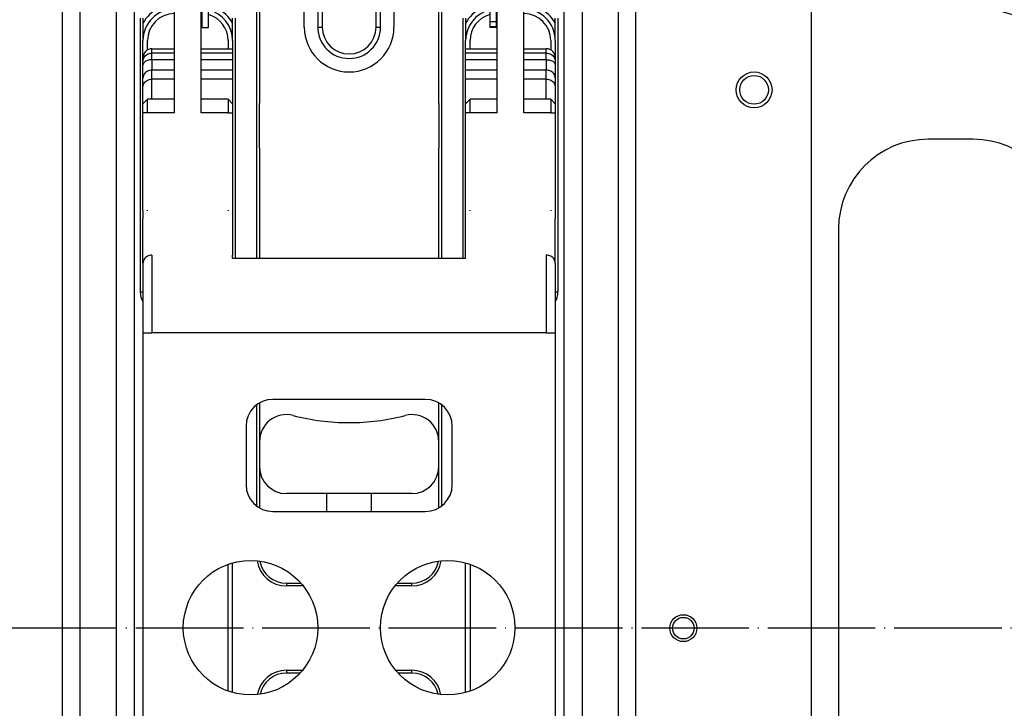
# Model space of a CAD drawing. Extents: x -1763 to 4575, y -3429 to 1051.
# Tile 80 of 193: x 1366 to 1476, y -1731 to -1654. Entities that reach past the tile are written whole.
import ezdxf

# ---------------------------------------------------------------- set-up
doc = ezdxf.new("R2010")
doc.units = 0
doc.linetypes.add('DOT_CENTER', pattern=[14, 12, -1, 0, -1])
doc.layers.get('0').update_dxf_attribs({"linetype": 'CONTINUOUS'})
for name, color, linetype in [('1', 7, 'CONTINUOUS'), ('16', 7, 'CONTINUOUS'), ('DIMPROHIDE', 7, 'CONTINUOUS')]:
    doc.layers.add(name, color=color, linetype=linetype)

# ---------------------------------------------------------------- blocks, each defined once
blk = doc.blocks.new('Z_STAGE_PLATE__327', base_point=(1373, -1800.88))
at = {"color": 1, "linetype": 'CONTINUOUS'}
for p, q in [((1373, -1663.38), (1373, -1652.88)), ((1377, -1652.88), (1377, -1663.38)), ((1379, -1652.88), (1379, -1790.88)), ((1392.7, -1680.62), (1392.7, -1652.79)), ((1393, -1652.79), (1393, -1655.97)), ((1413, -1655.87), (1413, -1652.79)), ((1413.3, -1652.79), (1413.3, -1680.62)), ((1427, -1790.88), (1427, -1652.88)), ((1429, -1652.88), (1429, -1663.38)), ((1433, -1652.88), (1433, -1663.38)), ((1379.7, -1653.88), (1379.7, -1684.38)), ((1380, -1653.88), (1380, -1656.38)), ((1390, -1656.38), (1390, -1653.88)), ((1390.3, -1653.88), (1390.3, -1680.62)), ((1415.7, -1653.88), (1415.7, -1680.62)), ((1416, -1653.88), (1416, -1656.38)), ((1426, -1656.38), (1426, -1653.88)), ((1426.3, -1653.88), (1426.3, -1684.38)), ((1380, -1658.3), (1380, -1656.38)), ((1390, -1656.38), (1390, -1657.3)), ((1393, -1655.97), (1393, -1663.38)), ((1413, -1663.38), (1413, -1655.87)), ((1416, -1657.3), (1416, -1656.38)), ((1426, -1656.38), (1426, -1658.3)), ((1390, -1657.3), (1390, -1657.79)), ((1416, -1657.79), (1416, -1657.3)), ((1380, -1658.71), (1380, -1658.3)), ((1380, -1659.12), (1380, -1658.71)), ((1390, -1657.79), (1390, -1658.52)), ((1390, -1658.52), (1390, -1659.69)), ((1416, -1658.52), (1416, -1657.79)), ((1416, -1659.69), (1416, -1658.52)), ((1426, -1658.3), (1426, -1658.71)), ((1426, -1658.71), (1426, -1659.12)), ((1380, -1660.55), (1380, -1659.12)), ((1390, -1659.69), (1390, -1660.69)), ((1416, -1660.69), (1416, -1659.69)), ((1426, -1659.12), (1426, -1660.55)), ((1380, -1661.55), (1380, -1660.55)), ((1390, -1660.69), (1390, -1663.42)), ((1416, -1663.42), (1416, -1660.69)), ((1426, -1660.55), (1426, -1661.55)), ((1380, -1663.42), (1380, -1661.55)), ((1426, -1661.55), (1426, -1663.42)), ((1373, -1665.38), (1373, -1663.38)), ((1377, -1663.38), (1377, -1663.88)), ((1377, -1663.88), (1377, -1667.88)), ((1380, -1664.42), (1380, -1663.42)), ((1390, -1663.42), (1390, -1664.42)), ((1393, -1668.38), (1393, -1663.38)), ((1413, -1663.38), (1413, -1668.38)), ((1416, -1664.42), (1416, -1663.42)), ((1426, -1663.42), (1426, -1664.42)), ((1429, -1663.38), (1429, -1663.88)), ((1429, -1663.88), (1429, -1667.88)), ((1433, -1663.38), (1433, -1665.38)), ((1380, -1668.38), (1380, -1664.42)), ((1390, -1664.42), (1390, -1668.88)), ((1416, -1668.88), (1416, -1664.42)), ((1426, -1664.42), (1426, -1668.38)), ((1373, -1665.88), (1373, -1665.38)), ((1373, -1666.38), (1373, -1665.88)), ((1373, -1668.38), (1373, -1666.38)), ((1433, -1665.38), (1433, -1665.88)), ((1433, -1665.88), (1433, -1666.38)), ((1433, -1666.38), (1433, -1668.38)), ((1373, -1694.88), (1373, -1668.38)), ((1377, -1667.88), (1377, -1668.38)), ((1377, -1668.38), (1377, -1694.88)), ((1380, -1669.38), (1380, -1668.38)), ((1393, -1668.38), (1393, -1680.62)), ((1413, -1680.62), (1413, -1668.38)), ((1426, -1668.38), (1426, -1669.38)), ((1429, -1667.88), (1429, -1668.32)), ((1429, -1668.32), (1429, -1668.38)), ((1429, -1668.38), (1429, -1694.88)), ((1433, -1668.38), (1433, -1694.88)), ((1380, -1675.29), (1380, -1669.38)), ((1390, -1668.88), (1390, -1669.88)), ((1416, -1669.88), (1416, -1668.88)), ((1426, -1669.38), (1426, -1675.29)), ((1390, -1669.88), (1390, -1675.29)), ((1416, -1675.29), (1416, -1669.88)), ((1380, -1675.38), (1380, -1675.29)), ((1380, -1675.38), (1380, -1676.21)), ((1380, -1681.18), (1380, -1676.21)), ((1390, -1675.29), (1390, -1675.34)), ((1390, -1675.34), (1390, -1675.38)), ((1390, -1675.38), (1390, -1680.31)), ((1416, -1675.34), (1416, -1675.29)), ((1416, -1675.38), (1416, -1675.34)), ((1416, -1680.31), (1416, -1675.38)), ((1426, -1675.29), (1426, -1675.38)), ((1426, -1675.38), (1426, -1676.21)), ((1426, -1681.18), (1426, -1676.21)), ((1390, -1680.62), (1390, -1680.31)), ((1416, -1680.62), (1416, -1680.31)), ((1380, -1681.18), (1380, -1684.38)), ((1426, -1681.18), (1426, -1684.38)), ((1379.7, -1684.38), (1380, -1684.38)), ((1426, -1684.38), (1426.3, -1684.38)), ((1373, -1696.88), (1373, -1694.88)), ((1377, -1694.88), (1377, -1695.38)), ((1429, -1694.88), (1429, -1695.38)), ((1433, -1694.88), (1433, -1696.88)), ((1377, -1695.38), (1377, -1699.38)), ((1429, -1695.38), (1429, -1699.38)), ((1373, -1697.88), (1373, -1696.88)), ((1392.7, -1708.28), (1392.7, -1696.98)), ((1393, -1696.78), (1393, -1697.88)), ((1413, -1697.38), (1413, -1696.78)), ((1413.3, -1696.98), (1413.3, -1708.28)), ((1433, -1696.88), (1433, -1697.88)), ((1373, -1699.88), (1373, -1697.88)), ((1393, -1697.88), (1393, -1701.08)), ((1413, -1701.08), (1413, -1697.38)), ((1433, -1697.88), (1433, -1699.88)), ((1373, -1743.88), (1373, -1699.88)), ((1377, -1699.38), (1377, -1699.88)), ((1377, -1699.88), (1377, -1743.88)), ((1429, -1699.38), (1429, -1699.82)), ((1429, -1699.82), (1429, -1699.88)), ((1429, -1699.88), (1429, -1743.88)), ((1433, -1699.88), (1433, -1743.88)), ((1393, -1701.08), (1393, -1703.88)), ((1413, -1703.88), (1413, -1701.08)), ((1393, -1703.88), (1393, -1708.48)), ((1413, -1708.48), (1413, -1703.88)), ((1396, -1716.88), (1396, -1717.18)), ((1396, -1716.88), (1397.63, -1716.88)), ((1408.37, -1716.88), (1410, -1716.88)), ((1410, -1717.18), (1410, -1716.88)), ((1397.88, -1717.18), (1396, -1717.18)), ((1410, -1717.18), (1408.12, -1717.18)), ((1396, -1726.58), (1397.81, -1726.58)), ((1396, -1726.58), (1396, -1726.88)), ((1408.19, -1726.58), (1410, -1726.58)), ((1410, -1726.88), (1410, -1726.58)), ((1397.55, -1726.88), (1396, -1726.88)), ((1410, -1726.88), (1408.45, -1726.88))]:
    blk.add_line(p, q, dxfattribs=at)
for centre, radius, start, end in [((1382, -1684.38), 2.3, 180, -150.4082), ((1424, -1684.38), 2.3, -29.5918, 0), ((1396, -1713.88), 3.3, -171.4434, -90), ((1396, -1713.88), 3, -169.8604, -90), ((1410, -1713.88), 3.3, -90, -8.5566), ((1410, -1713.88), 3, -90, -10.1396), ((1396, -1729.88), 3.3, 90, 169.8232), ((1410, -1729.88), 3.3, 10.1768, 90), ((1396, -1729.88), 3, 90, 168.0479), ((1410, -1729.88), 3, 11.9521, 90)]:
    blk.add_arc(centre, radius, start, end, dxfattribs=at)
blk = doc.blocks.new('PIN_E7018-23703_3__330', base_point=(1373, -1699.88))
at = {"color": 1, "linetype": 'CONTINUOUS'}
for p, q in [((1373, -1696.88), (1373, -1694.88)), ((1377, -1694.88), (1377, -1695.38)), ((1377, -1695.38), (1377, -1699.38)), ((1373, -1699.88), (1373, -1697.88)), ((1377, -1699.38), (1377, -1699.88))]:
    blk.add_line(p, q, dxfattribs=at)
blk = doc.blocks.new('PIN_E7018-23703_4__331', base_point=(1373, -1668.38))
at = {"color": 1, "linetype": 'CONTINUOUS'}
for p, q in [((1373, -1665.38), (1373, -1663.38)), ((1377, -1663.38), (1377, -1663.88)), ((1377, -1663.88), (1377, -1667.88)), ((1373, -1668.38), (1373, -1666.38)), ((1377, -1667.88), (1377, -1668.38))]:
    blk.add_line(p, q, dxfattribs=at)
blk = doc.blocks.new('PIN_E7018-23703_6__332', base_point=(1409.5, -1699.88))
at = {"color": 1, "linetype": 'CONTINUOUS'}
for p, q in [((1429, -1694.88), (1429, -1695.38)), ((1433, -1694.88), (1433, -1696.88)), ((1429, -1695.38), (1429, -1699.38)), ((1433, -1697.88), (1433, -1699.88)), ((1429, -1699.38), (1429, -1699.82)), ((1429, -1699.82), (1429, -1699.88))]:
    blk.add_line(p, q, dxfattribs=at)
blk = doc.blocks.new('PIN_E7018-23703_5__335', base_point=(1429, -1668.38))
at = {"color": 1, "linetype": 'CONTINUOUS'}
for p, q in [((1429, -1663.38), (1429, -1663.88)), ((1429, -1663.88), (1429, -1667.88)), ((1433, -1663.38), (1433, -1665.38)), ((1433, -1666.38), (1433, -1668.38)), ((1429, -1667.88), (1429, -1668.32)), ((1429, -1668.32), (1429, -1668.38))]:
    blk.add_line(p, q, dxfattribs=at)
blk = doc.blocks.new('LATCHPINS__336', base_point=(1373, -1780.38))
for name, p in [('PIN_E7018-23703_4__331', (1373, -1668.38)), ('PIN_E7018-23703_5__335', (1429, -1668.38)), ('PIN_E7018-23703_3__330', (1373, -1699.88)), ('PIN_E7018-23703_6__332', (1409.5, -1699.88))]:
    blk.add_blockref(name, p)
blk = doc.blocks.new('RETAIN_RING_DIN6799-4__337', base_point=(1386.6, -1654.94))
at = {"color": 1, "linetype": 'CONTINUOUS'}
for p, q in [((1386.6, -1645.64), (1387.3, -1645.64)), ((1386.6, -1647.79), (1386.6, -1645.64)), ((1387.3, -1648.29), (1387.3, -1645.64)), ((1386.6, -1647.79), (1386.6, -1647.85)), ((1386.6, -1647.85), (1386.6, -1648.03)), ((1386.6, -1648.03), (1386.6, -1648.13)), ((1386.6, -1648.13), (1386.6, -1648.29)), ((1386.6, -1648.29), (1386.6, -1648.32)), ((1386.6, -1648.32), (1386.6, -1648.6)), ((1386.6, -1648.6), (1386.6, -1648.64)), ((1386.6, -1648.64), (1386.6, -1651.94)), ((1387.3, -1648.29), (1387.3, -1652.29)), ((1386.6, -1651.94), (1386.6, -1651.98)), ((1386.6, -1651.98), (1386.6, -1652.27)), ((1386.6, -1652.27), (1386.6, -1652.29)), ((1386.6, -1652.29), (1386.6, -1652.45)), ((1386.6, -1652.45), (1386.6, -1652.55)), ((1386.6, -1652.55), (1386.6, -1652.73)), ((1386.6, -1652.73), (1386.6, -1652.79)), ((1386.6, -1654.94), (1386.6, -1652.79)), ((1387.3, -1654.94), (1387.3, -1652.29)), ((1386.6, -1654.94), (1387.3, -1654.94))]:
    blk.add_line(p, q, dxfattribs=at)
blk = doc.blocks.new('RAIL_E7018-23701_2__338', base_point=(1416, -1766.79))
at = {"color": 1, "linetype": 'CONTINUOUS'}
for p, q in [((1419.5, -1649.79), (1419.5, -1645.79)), ((1419.5, -1645.79), (1422.5, -1645.79)), ((1422.5, -1649.79), (1422.5, -1645.79)), ((1419.5, -1652.38), (1419.5, -1649.79)), ((1419.5, -1649.79), (1422.5, -1649.79)), ((1422.5, -1652.38), (1422.5, -1649.79)), ((1419.5, -1652.38), (1419.5, -1652.88)), ((1419.5, -1653.38), (1419.5, -1652.88)), ((1422.5, -1652.88), (1422.5, -1652.38)), ((1422.5, -1653.38), (1422.5, -1652.88)), ((1419.5, -1662.92), (1419.5, -1653.38)), ((1422.5, -1662.92), (1422.5, -1653.38)), ((1416.5, -1662.92), (1416, -1663.42)), ((1416.5, -1664.42), (1416.5, -1662.92)), ((1419.5, -1662.92), (1416.5, -1662.92)), ((1419.5, -1664.42), (1419.5, -1662.92)), ((1425.5, -1662.92), (1422.5, -1662.92)), ((1422.5, -1664.42), (1422.5, -1662.92)), ((1425.5, -1662.92), (1426, -1663.42)), ((1425.5, -1662.92), (1425.5, -1664.42)), ((1416, -1664.42), (1416, -1663.42)), ((1426, -1663.42), (1426, -1664.42)), ((1416.5, -1664.42), (1416, -1664.42)), ((1416, -1668.88), (1416, -1664.42)), ((1419.5, -1664.42), (1416.5, -1664.42)), ((1425.5, -1664.42), (1422.5, -1664.42)), ((1425.5, -1664.42), (1426, -1664.42)), ((1426, -1664.42), (1426, -1668.38)), ((1426, -1668.38), (1426, -1669.38)), ((1416, -1669.88), (1416, -1668.88)), ((1426, -1669.38), (1426, -1675.29)), ((1416, -1675.29), (1416, -1669.88)), ((1416, -1675.34), (1416, -1675.29)), ((1416, -1675.38), (1416, -1675.34)), ((1416, -1680.31), (1416, -1675.38)), ((1416.5, -1675.38), (1416.5, -1675.29)), ((1426, -1675.29), (1426, -1675.38)), ((1426, -1675.38), (1426, -1676.21)), ((1426, -1681.18), (1426, -1676.21)), ((1416, -1680.62), (1416, -1680.31)), ((1426, -1681.18), (1426, -1684.38)), ((1426, -1684.38), (1426, -1688.97)), ((1426, -1688.97), (1426, -1737.29)), ((1416, -1729.06), (1416, -1714.61)), ((1416.5, -1714.76), (1416.5, -1728.9)), ((1426, -1737.29), (1426, -1748.16)), ((1426, -1748.16), (1426, -1749.16)), ((1422.3, -1762.79), (1422.5, -1762.79)), ((1422.5, -1762.79), (1422.5, -1762.59)), ((1422.5, -1764.38), (1422.5, -1762.79)), ((1419.5, -1764.79), (1419.5, -1764.88)), ((1419.5, -1765.38), (1419.5, -1764.88)), ((1422.5, -1764.88), (1422.5, -1764.38)), ((1422.5, -1765.38), (1422.5, -1764.88)), ((1419.5, -1766.79), (1419.5, -1765.38)), ((1422.5, -1766.79), (1422.5, -1765.38)), ((1419.5, -1766.79), (1422.5, -1766.79))]:
    blk.add_line(p, q, dxfattribs=at)
blk = doc.blocks.new('RAIL_E7018-23701_1__339', base_point=(1380, -1766.79))
at = {"color": 1, "linetype": 'CONTINUOUS'}
for p, q in [((1383.5, -1645.79), (1386.5, -1645.79)), ((1383.5, -1649.79), (1383.5, -1645.79)), ((1386.5, -1649.79), (1386.5, -1645.79)), ((1383.5, -1652.38), (1383.5, -1649.79)), ((1383.5, -1649.79), (1386.5, -1649.79)), ((1386.5, -1652.38), (1386.5, -1649.79)), ((1383.5, -1652.38), (1383.5, -1652.88)), ((1383.5, -1653.38), (1383.5, -1652.88)), ((1386.5, -1652.88), (1386.5, -1652.38)), ((1386.5, -1653.38), (1386.5, -1652.88)), ((1383.5, -1662.92), (1383.5, -1653.38)), ((1386.5, -1662.92), (1386.5, -1653.38)), ((1380.5, -1662.92), (1380, -1663.42)), ((1380.5, -1664.42), (1380.5, -1662.92)), ((1383.5, -1662.92), (1380.5, -1662.92)), ((1383.5, -1664.42), (1383.5, -1662.92)), ((1386.5, -1664.42), (1386.5, -1662.92)), ((1389.5, -1662.92), (1386.5, -1662.92)), ((1389.5, -1662.92), (1389.5, -1664.42)), ((1389.5, -1662.92), (1390, -1663.42)), ((1380, -1664.42), (1380, -1663.42)), ((1390, -1663.42), (1390, -1664.42)), ((1380, -1668.38), (1380, -1664.42)), ((1380.5, -1664.42), (1380, -1664.42)), ((1383.5, -1664.42), (1380.5, -1664.42)), ((1389.5, -1664.42), (1386.5, -1664.42)), ((1389.5, -1664.42), (1390, -1664.42)), ((1390, -1664.42), (1390, -1668.88)), ((1380, -1669.38), (1380, -1668.38)), ((1380, -1675.29), (1380, -1669.38)), ((1390, -1668.88), (1390, -1669.88)), ((1390, -1669.88), (1390, -1675.29)), ((1380, -1675.38), (1380, -1675.29)), ((1380, -1675.38), (1380, -1676.21)), ((1380, -1681.18), (1380, -1676.21)), ((1380.5, -1675.38), (1380.5, -1675.29)), ((1389.5, -1675.29), (1389.5, -1675.38)), ((1390, -1675.29), (1390, -1675.34)), ((1390, -1675.34), (1390, -1675.38)), ((1390, -1675.38), (1390, -1680.31)), ((1390, -1680.62), (1390, -1680.31)), ((1380, -1681.18), (1380, -1684.38)), ((1380, -1684.38), (1380, -1688.97)), ((1380, -1688.97), (1380, -1737.29)), ((1390, -1729.06), (1390, -1714.61)), ((1389.5, -1728.9), (1389.5, -1714.76)), ((1380, -1737.29), (1380, -1748.16)), ((1380, -1748.16), (1380, -1749.16)), ((1383.5, -1762.79), (1383.5, -1762.59)), ((1383.5, -1762.79), (1383.7, -1762.79)), ((1383.5, -1764.38), (1383.5, -1762.79)), ((1383.5, -1764.38), (1383.5, -1764.88)), ((1383.5, -1765.38), (1383.5, -1764.88)), ((1386.5, -1764.88), (1386.5, -1764.79)), ((1386.5, -1765.38), (1386.5, -1764.88)), ((1383.5, -1766.79), (1383.5, -1765.38)), ((1386.5, -1766.79), (1386.5, -1765.38)), ((1383.5, -1766.79), (1386.5, -1766.79))]:
    blk.add_line(p, q, dxfattribs=at)
blk = doc.blocks.new('RETAIN_RING_DIN6799-4__340', base_point=(1418.7, -1654.94))
at = {"color": 1, "linetype": 'CONTINUOUS'}
for p, q in [((1418.7, -1645.64), (1418.7, -1648.29)), ((1419.4, -1645.64), (1418.7, -1645.64)), ((1419.4, -1645.64), (1419.4, -1647.79)), ((1418.7, -1648.29), (1418.7, -1649.23)), ((1419.4, -1647.79), (1419.4, -1648.29)), ((1419.4, -1648.29), (1419.4, -1648.31)), ((1419.4, -1648.31), (1419.4, -1648.61)), ((1419.4, -1648.61), (1419.4, -1648.88)), ((1419.4, -1649.23), (1418.7, -1649.23)), ((1418.7, -1649.23), (1418.7, -1649.72)), ((1419.4, -1649.72), (1418.7, -1649.72)), ((1419.4, -1648.88), (1419.4, -1649.13)), ((1419.4, -1649.13), (1419.4, -1649.23)), ((1419.4, -1649.23), (1419.4, -1649.26)), ((1419.4, -1649.26), (1419.4, -1649.37)), ((1419.4, -1649.37), (1419.4, -1649.38)), ((1419.4, -1649.38), (1419.4, -1649.54)), ((1419.4, -1649.54), (1419.4, -1649.72)), ((1419.4, -1649.72), (1419.4, -1651.72)), ((1419.4, -1651.72), (1419.4, -1651.78)), ((1419.4, -1651.78), (1419.4, -1651.81)), ((1419.4, -1651.81), (1419.4, -1651.91)), ((1419.4, -1651.91), (1419.4, -1652.29)), ((1418.7, -1652.29), (1418.7, -1652.43)), ((1418.7, -1652.43), (1418.7, -1654.29)), ((1419.4, -1652.43), (1418.7, -1652.43)), ((1419.4, -1652.29), (1419.4, -1652.29)), ((1419.4, -1652.29), (1419.4, -1652.43)), ((1419.4, -1652.43), (1419.4, -1652.79)), ((1419.4, -1652.79), (1419.4, -1654.29)), ((1419.4, -1654.29), (1418.7, -1654.29)), ((1418.7, -1654.29), (1418.7, -1654.86)), ((1419.4, -1654.29), (1419.4, -1654.86)), ((1419.4, -1654.86), (1418.7, -1654.86)), ((1418.7, -1654.86), (1418.7, -1654.94)), ((1419.4, -1654.94), (1418.7, -1654.94)), ((1419.4, -1654.86), (1419.4, -1654.94))]:
    blk.add_line(p, q, dxfattribs=at)
blk = doc.blocks.new('LEVER_E7018-25001__346', base_point=(1380, -1766.12))
at = {"color": 1, "linetype": 'CONTINUOUS'}
for p, q in [((1381, -1657.79), (1381, -1657.3)), ((1381, -1657.3), (1383.5, -1657.3)), ((1386.5, -1657.3), (1390, -1657.3)), ((1390, -1657.3), (1390, -1657.79)), ((1416, -1657.79), (1416, -1657.3)), ((1416, -1657.3), (1419.5, -1657.3)), ((1422.5, -1657.3), (1425, -1657.3)), ((1425, -1657.79), (1425, -1657.3)), ((1380, -1658.71), (1380, -1658.3)), ((1380, -1659.12), (1380, -1658.71)), ((1383.5, -1657.79), (1381, -1657.79)), ((1381, -1658.52), (1381, -1657.79)), ((1383.5, -1658.52), (1381, -1658.52)), ((1381, -1658.52), (1381, -1659.69)), ((1390, -1657.79), (1386.5, -1657.79)), ((1390, -1658.52), (1386.5, -1658.52)), ((1390, -1657.79), (1390, -1658.52)), ((1390, -1658.52), (1390, -1659.69)), ((1416, -1658.52), (1416, -1657.79)), ((1419.5, -1657.79), (1416, -1657.79)), ((1416, -1659.69), (1416, -1658.52)), ((1419.5, -1658.52), (1416, -1658.52)), ((1425, -1657.79), (1422.5, -1657.79)), ((1425, -1658.52), (1422.5, -1658.52)), ((1425, -1658.52), (1425, -1657.79)), ((1425, -1658.52), (1425, -1659.69)), ((1426, -1658.3), (1426, -1658.71)), ((1426, -1658.71), (1426, -1659.12)), ((1380, -1660.55), (1380, -1659.12)), ((1383.5, -1659.69), (1381, -1659.69)), ((1381, -1660.69), (1381, -1659.69)), ((1390, -1659.69), (1386.5, -1659.69)), ((1390, -1659.69), (1390, -1660.69)), ((1416, -1660.69), (1416, -1659.69)), ((1419.5, -1659.69), (1416, -1659.69)), ((1425, -1659.69), (1422.5, -1659.69)), ((1425, -1660.69), (1425, -1659.69)), ((1426, -1659.12), (1426, -1660.55)), ((1380, -1661.55), (1380, -1660.55)), ((1383.5, -1660.69), (1381, -1660.69)), ((1381, -1662.92), (1381, -1660.69)), ((1390, -1660.69), (1386.5, -1660.69)), ((1390, -1660.69), (1390, -1663.42)), ((1416, -1663.42), (1416, -1660.69)), ((1419.5, -1660.69), (1416, -1660.69)), ((1425, -1660.69), (1422.5, -1660.69)), ((1425, -1662.92), (1425, -1660.69)), ((1426, -1660.55), (1426, -1661.55)), ((1380, -1663.42), (1380, -1661.55)), ((1426, -1661.55), (1426, -1663.42)), ((1380, -1664.42), (1380, -1663.42)), ((1390, -1663.42), (1390, -1664.42)), ((1416, -1664.42), (1416, -1663.42)), ((1426, -1663.42), (1426, -1664.42)), ((1380, -1668.38), (1380, -1664.42)), ((1390, -1664.42), (1390, -1668.88)), ((1416, -1668.88), (1416, -1664.42)), ((1426, -1664.42), (1426, -1668.38)), ((1380, -1669.38), (1380, -1668.38)), ((1426, -1668.38), (1426, -1669.38)), ((1380, -1675.29), (1380, -1669.38)), ((1390, -1668.88), (1390, -1669.88)), ((1416, -1669.88), (1416, -1668.88)), ((1426, -1669.38), (1426, -1675.29)), ((1390, -1669.88), (1390, -1675.29)), ((1416, -1675.29), (1416, -1669.88)), ((1380, -1675.38), (1380, -1675.29)), ((1380, -1675.38), (1380, -1676.21)), ((1380, -1681.18), (1380, -1676.21)), ((1390, -1675.29), (1390, -1675.34)), ((1390, -1675.34), (1390, -1675.38)), ((1390, -1675.38), (1390, -1680.31)), ((1416, -1675.34), (1416, -1675.29)), ((1416, -1675.38), (1416, -1675.34)), ((1416, -1680.31), (1416, -1675.38)), ((1426, -1675.29), (1426, -1675.38)), ((1426, -1675.38), (1426, -1676.21)), ((1426, -1681.18), (1426, -1676.21)), ((1381, -1680.31), (1381, -1688.97)), ((1390, -1680.62), (1390, -1680.31)), ((1390, -1680.62), (1416, -1680.62)), ((1416, -1680.62), (1416, -1680.31)), ((1425, -1680.31), (1425, -1688.97)), ((1380, -1681.18), (1380, -1684.38)), ((1426, -1681.18), (1426, -1684.38)), ((1380, -1684.38), (1380, -1688.97)), ((1426, -1684.38), (1426, -1688.97)), ((1380, -1688.97), (1381, -1688.97)), ((1380, -1688.97), (1380, -1737.29)), ((1425, -1688.97), (1381, -1688.97)), ((1425, -1688.97), (1426, -1688.97)), ((1426, -1688.97), (1426, -1737.29)), ((1411.5, -1696.38), (1394.5, -1696.38)), ((1391.5, -1699.38), (1391.5, -1705.88)), ((1414.5, -1705.88), (1414.5, -1699.38)), ((1394.5, -1708.88), (1411.5, -1708.88)), ((1394.5, -1734.79), (1411.5, -1734.79)), ((1380, -1737.29), (1380, -1748.16)), ((1391.5, -1737.79), (1391.5, -1744.29)), ((1414.5, -1744.29), (1414.5, -1737.79)), ((1426, -1737.29), (1426, -1748.16)), ((1394.5, -1747.29), (1411.5, -1747.29)), ((1380, -1748.16), (1380, -1749.16)), ((1426, -1748.16), (1426, -1749.16)), ((1380, -1749.16), (1380, -1754.12)), ((1426, -1749.16), (1426, -1754.12)), ((1392, -1766.12), (1414, -1766.12))]:
    blk.add_line(p, q, dxfattribs=at)
for centre in [(1392, -1721.83), (1414, -1721.83)]:
    blk.add_circle(centre, 7.5, dxfattribs=at)
for centre, radius, start, end in [((1381, -1658.3), 1, 90, 180), ((1425, -1658.3), 1, 0, 90), ((1394.5, -1699.38), 3, 90, 180), ((1411.5, -1699.38), 3, 0, 90), ((1394.5, -1705.88), 3, 180, -90), ((1411.5, -1705.88), 3, -90, 0), ((1394.5, -1737.79), 3, 90, 180), ((1411.5, -1737.79), 3, 0, 90), ((1394.5, -1744.29), 3, 180, -90), ((1411.5, -1744.29), 3, -90, 0), ((1392, -1754.12), 12, 180, -90), ((1414, -1754.12), 12, -90, 0)]:
    blk.add_arc(centre, radius, start, end, dxfattribs=at)
for points in [[(1380, -1658.71), (1380, -1658.55), (1380.05, -1658.39), (1380.22, -1658.11), (1380.35, -1657.99), (1380.65, -1657.83), (1380.82, -1657.79), (1381, -1657.79)], [(1381, -1658.52), (1380.82, -1658.52), (1380.65, -1658.54), (1380.35, -1658.65), (1380.22, -1658.73), (1380.05, -1658.91), (1380, -1659.02), (1380, -1659.12)], [(1425, -1657.79), (1425.18, -1657.79), (1425.35, -1657.83), (1425.65, -1657.99), (1425.78, -1658.11), (1425.95, -1658.39), (1426, -1658.55), (1426, -1658.71)], [(1425, -1658.52), (1425.18, -1658.52), (1425.35, -1658.54), (1425.65, -1658.65), (1425.78, -1658.73), (1425.95, -1658.91), (1426, -1659.02), (1426, -1659.12)], [(1381, -1659.69), (1380.82, -1659.69), (1380.65, -1659.73), (1380.35, -1659.88), (1380.22, -1659.99), (1380.05, -1660.25), (1380, -1660.4), (1380, -1660.55)], [(1426, -1660.55), (1426, -1660.4), (1425.95, -1660.25), (1425.78, -1659.99), (1425.65, -1659.88), (1425.35, -1659.73), (1425.18, -1659.69), (1425, -1659.69)], [(1380, -1661.55), (1380, -1661.4), (1380.05, -1661.25), (1380.22, -1660.99), (1380.35, -1660.88), (1380.65, -1660.73), (1380.82, -1660.69), (1381, -1660.69)], [(1425, -1660.69), (1425.18, -1660.69), (1425.35, -1660.73), (1425.65, -1660.88), (1425.78, -1660.99), (1425.95, -1661.25), (1426, -1661.4), (1426, -1661.55)], [(1381, -1680.31), (1380.82, -1680.31), (1380.65, -1680.35), (1380.35, -1680.5), (1380.22, -1680.61), (1380.05, -1680.88), (1380, -1681.03), (1380, -1681.18)], [(1426, -1681.18), (1426, -1681.03), (1425.95, -1680.88), (1425.78, -1680.61), (1425.65, -1680.5), (1425.35, -1680.35), (1425.18, -1680.31), (1425, -1680.31)]]:
    blk.add_open_spline(points, degree=3, knots=[0, 0, 0, 0, 1, 1, 2, 2, 3, 3, 3, 3], dxfattribs=at)
blk = doc.blocks.new('CLAMP_ASSY__347', base_point=(1380, -1787.09))
for name, p in [('RAIL_E7018-23701_1__339', (1380, -1766.79)), ('RETAIN_RING_DIN6799-4__337', (1386.6, -1654.94)), ('RAIL_E7018-23701_2__338', (1416, -1766.79)), ('RETAIN_RING_DIN6799-4__340', (1418.7, -1654.94)), ('LEVER_E7018-25001__346', (1380, -1766.12))]:
    blk.add_blockref(name, p)
blk = doc.blocks.new('LATCH_E7018-21201_2__349', base_point=(1393, -1706.88))
at = {"color": 1, "linetype": 'CONTINUOUS'}
for p, q in [((1393, -1652.79), (1393, -1655.97)), ((1398, -1654.88), (1398, -1652.79)), ((1399.5, -1652.79), (1399.5, -1654.88)), ((1400, -1652.79), (1400, -1654.88)), ((1406, -1654.88), (1406, -1652.79)), ((1406.5, -1654.88), (1406.5, -1652.79)), ((1408, -1652.79), (1408, -1654.88)), ((1413, -1655.87), (1413, -1652.79)), ((1399.5, -1654.88), (1400, -1654.88)), ((1406, -1654.88), (1406.5, -1654.88)), ((1393, -1655.97), (1393, -1663.38)), ((1413, -1663.38), (1413, -1655.87)), ((1393, -1668.38), (1393, -1663.38)), ((1413, -1663.38), (1413, -1668.38)), ((1393, -1668.38), (1393, -1680.62)), ((1413, -1680.62), (1413, -1668.38)), ((1393, -1696.78), (1393, -1697.88)), ((1413, -1697.38), (1413, -1696.78)), ((1393, -1697.88), (1393, -1701.08)), ((1413, -1701.08), (1413, -1697.38)), ((1393, -1701.08), (1393, -1703.88)), ((1413, -1703.88), (1413, -1701.08)), ((1410, -1706.88), (1396, -1706.88))]:
    blk.add_line(p, q, dxfattribs=at)
for centre, radius, start, end in [((1403, -1654.88), 5, 180, 0), ((1403, -1654.88), 3.5, 180, 0), ((1403, -1654.88), 3, 180, 0), ((1396, -1701.08), 3, 75.5225, 180), ((1403, -1673.97), 25, -104.4775, -90), ((1403, -1673.97), 25, -90, -75.5225), ((1410, -1701.08), 3, 0, 104.4775), ((1396, -1703.88), 3, 180, -90), ((1410, -1703.88), 3, -90, 0)]:
    blk.add_arc(centre, radius, start, end, dxfattribs=at)
blk = doc.blocks.new('DOWEL_PIN_5X50_DIN6325_350', base_point=(1400.5, -1736.88))
at = {"color": 1, "linetype": 'CONTINUOUS'}
for p, q in [((1400.5, -1708.88), (1400.5, -1706.88)), ((1405.5, -1708.88), (1405.5, -1706.88)), ((1400.5, -1736.88), (1400.5, -1734.79)), ((1405.5, -1736.88), (1405.5, -1734.79))]:
    blk.add_line(p, q, dxfattribs=at)
blk = doc.blocks.new('LOCK_ASSY__351', base_point=(1393, -1794.88))
for name, p in [('LATCH_E7018-21201_2__349', (1393, -1706.88)), ('DOWEL_PIN_5X50_DIN6325_350', (1400.5, -1736.88))]:
    blk.add_blockref(name, p)
blk = doc.blocks.new('Z-STAGE_ASSY__352', base_point=(1373, -1800.88))
for name, p in [('Z_STAGE_PLATE__327', (1373, -1800.88)), ('CLAMP_ASSY__347', (1380, -1787.09)), ('LOCK_ASSY__351', (1393, -1794.88)), ('LATCHPINS__336', (1373, -1780.38))]:
    blk.add_blockref(name, p)
blk = doc.blocks.new('PLATE_E7018-27702__353', base_point=(1373, -1800.88))
at = {"color": 1, "linetype": 'CONTINUOUS'}
for p, q in [((1373, -1663.38), (1373, -1652.88)), ((1433, -1652.88), (1433, -1663.38)), ((1380, -1658.3), (1380, -1656.38)), ((1380.5, -1657.44), (1380.5, -1656.38)), ((1389.5, -1656.38), (1389.5, -1657.3)), ((1390, -1656.38), (1390, -1657.3)), ((1416, -1657.3), (1416, -1656.38)), ((1416.5, -1657.3), (1416.5, -1656.38)), ((1425.5, -1656.38), (1425.5, -1657.44)), ((1426, -1656.38), (1426, -1658.3)), ((1390, -1657.3), (1390, -1657.79)), ((1416, -1657.79), (1416, -1657.3)), ((1380, -1658.71), (1380, -1658.3)), ((1380, -1659.12), (1380, -1658.71)), ((1390, -1657.79), (1390, -1658.52)), ((1390, -1658.52), (1390, -1659.69)), ((1416, -1658.52), (1416, -1657.79)), ((1416, -1659.69), (1416, -1658.52)), ((1426, -1658.3), (1426, -1658.71)), ((1426, -1658.71), (1426, -1659.12)), ((1380, -1660.55), (1380, -1659.12)), ((1390, -1659.69), (1390, -1660.69)), ((1416, -1660.69), (1416, -1659.69)), ((1426, -1659.12), (1426, -1660.55)), ((1380, -1661.55), (1380, -1660.55)), ((1390, -1660.69), (1390, -1663.42)), ((1416, -1663.42), (1416, -1660.69)), ((1426, -1660.55), (1426, -1661.55)), ((1380, -1663.42), (1380, -1661.55)), ((1426, -1661.55), (1426, -1663.42)), ((1380.5, -1664.42), (1380.5, -1662.92)), ((1389.5, -1662.92), (1389.5, -1664.42)), ((1416.5, -1664.42), (1416.5, -1662.92)), ((1425.5, -1662.92), (1425.5, -1664.42)), ((1373, -1665.38), (1373, -1663.38)), ((1380, -1664.42), (1380, -1663.42)), ((1390, -1663.42), (1390, -1664.42)), ((1416, -1664.42), (1416, -1663.42)), ((1426, -1663.42), (1426, -1664.42)), ((1433, -1663.38), (1433, -1665.38)), ((1380, -1668.38), (1380, -1664.42)), ((1390, -1664.42), (1390, -1668.88)), ((1416, -1668.88), (1416, -1664.42)), ((1426, -1664.42), (1426, -1668.38)), ((1373, -1665.88), (1373, -1665.38)), ((1373, -1666.38), (1373, -1665.88)), ((1373, -1668.38), (1373, -1666.38)), ((1433, -1665.38), (1433, -1665.88)), ((1433, -1665.88), (1433, -1666.38)), ((1433, -1666.38), (1433, -1668.38)), ((1373, -1694.88), (1373, -1668.38)), ((1380, -1669.38), (1380, -1668.38)), ((1426, -1668.38), (1426, -1669.38)), ((1433, -1668.38), (1433, -1694.88)), ((1380, -1675.29), (1380, -1669.38)), ((1390, -1668.88), (1390, -1669.88)), ((1416, -1669.88), (1416, -1668.88)), ((1426, -1669.38), (1426, -1675.29)), ((1390, -1669.88), (1390, -1675.29)), ((1416, -1675.29), (1416, -1669.88)), ((1380, -1675.38), (1380, -1675.29)), ((1389.5, -1675.29), (1389.5, -1675.38)), ((1390, -1675.29), (1390, -1675.34)), ((1390, -1675.34), (1390, -1675.38)), ((1416, -1675.34), (1416, -1675.29)), ((1416, -1675.38), (1416, -1675.34)), ((1425.5, -1675.29), (1425.5, -1675.38)), ((1426, -1675.29), (1426, -1675.38)), ((1373, -1696.88), (1373, -1694.88)), ((1433, -1694.88), (1433, -1696.88)), ((1373, -1697.88), (1373, -1696.88)), ((1433, -1696.88), (1433, -1697.88)), ((1373, -1699.88), (1373, -1697.88)), ((1433, -1697.88), (1433, -1699.88)), ((1373, -1743.88), (1373, -1699.88)), ((1433, -1699.88), (1433, -1743.88))]:
    blk.add_line(p, q, dxfattribs=at)
for centre, radius, start, end in [((1383.5, -1656.38), 4, 116.2187, 151.045), ((1383.5, -1656.38), 3.5, 90, 180), ((1386.5, -1656.38), 3.5, 0, 76.787), ((1386.5, -1656.38), 4, 28.955, 63.7813), ((1419.5, -1656.38), 4, 116.2187, 151.045), ((1419.5, -1656.38), 3.5, 103.213, 180), ((1422.5, -1656.38), 3.5, 0, 90), ((1422.5, -1656.38), 4, 28.955, 63.7813), ((1383.5, -1656.38), 3, 90, 180), ((1386.5, -1656.38), 3, 0, 74.534), ((1419.5, -1656.38), 3, 105.466, 180), ((1422.5, -1656.38), 3, 0, 90)]:
    blk.add_arc(centre, radius, start, end, dxfattribs=at)
blk = doc.blocks.new('NEEDLE_BEARING_0509_4__355', base_point=(1416.5, -1669.38))
at = {"color": 1, "linetype": 'CONTINUOUS'}
for p, q in [((1416.5, -1664.42), (1416.5, -1662.92)), ((1425.5, -1662.92), (1425.5, -1664.42))]:
    blk.add_line(p, q, dxfattribs=at)
blk = doc.blocks.new('DOWEL_PIN_5X22DIN6325__359', base_point=(1413, -1668.38))
at = {"color": 1, "linetype": 'CONTINUOUS'}
blk.add_line((1413, -1663.38), (1413, -1668.38), dxfattribs=at)
blk = doc.blocks.new('NEEDLE_BEARING_0509_2__360', base_point=(1380.5, -1669.38))
at = {"color": 1, "linetype": 'CONTINUOUS'}
for p, q in [((1380.5, -1664.42), (1380.5, -1662.92)), ((1389.5, -1662.92), (1389.5, -1664.42))]:
    blk.add_line(p, q, dxfattribs=at)
blk = doc.blocks.new('DOWEL_PIN_5X22DIN6325__361', base_point=(1393, -1668.38))
at = {"color": 1, "linetype": 'CONTINUOUS'}
blk.add_line((1393, -1668.38), (1393, -1663.38), dxfattribs=at)
blk = doc.blocks.new('BEARING_PARTS__362', base_point=(1380.5, -1781.38))
for name, p in [('NEEDLE_BEARING_0509_2__360', (1380.5, -1669.38)), ('NEEDLE_BEARING_0509_4__355', (1416.5, -1669.38)), ('DOWEL_PIN_5X22DIN6325__361', (1393, -1668.38)), ('DOWEL_PIN_5X22DIN6325__359', (1413, -1668.38))]:
    blk.add_blockref(name, p)
blk = doc.blocks.new('PLATE_ASSY_E7018-67702_363', base_point=(1373, -1800.88))
for name, p in [('PLATE_E7018-27702__353', (1373, -1800.88)), ('BEARING_PARTS__362', (1380.5, -1781.38))]:
    blk.add_blockref(name, p)
blk = doc.blocks.new('E7018FA_ASSY_1__364', base_point=(1373, -1800.88))
for name in ['Z-STAGE_ASSY__352', 'PLATE_ASSY_E7018-67702_363']:
    blk.add_blockref(name, (1373, -1800.88))
blk = doc.blocks.new('E7018FA__365', base_point=(1433, -1800.88))
blk.add_blockref('E7018FA_ASSY_1__364', (1373, -1800.88))
blk = doc.blocks.new('24991-0S112_1__401', base_point=(1494.6, -1791.38))
at = {"color": 1, "linetype": 'CONTINUOUS'}
for p, q in [((1472.6, -1667.38), (1467.6, -1667.38)), ((1457.6, -1677.38), (1457.6, -1766.38))]:
    blk.add_line(p, q, dxfattribs=at)
for centre, radius, start, end in [((1469.6, -1677.38), 25, 0, 90), ((1467.6, -1677.38), 10, 90, 180), ((1472.6, -1677.38), 10, 0, 90)]:
    blk.add_arc(centre, radius, start, end, dxfattribs=at)
blk = doc.blocks.new('STIFF_HANDLES__402', base_point=(1640, -1791.38))
blk.add_blockref('24991-0S112_1__401', (1494.6, -1791.38))
blk = doc.blocks.new('BUSHING_E7018-21701_1__424', base_point=(1408, -1659.88))
at = {"color": 1, "linetype": 'CONTINUOUS'}
blk.add_arc((1403, -1654.88), 5, 180, 0, dxfattribs=at)
blk = doc.blocks.new('BUSHINGS_POGOTOWER__425', base_point=(1408, -1793.38))
blk.add_blockref('BUSHING_E7018-21701_1__424', (1408, -1659.88))
blk = doc.blocks.new('SMALLPARTS__426', base_point=(1640, -1972.18))
for name, p in [('STIFF_HANDLES__402', (1640, -1791.38)), ('BUSHINGS_POGOTOWER__425', (1408, -1793.38))]:
    blk.add_blockref(name, p)
blk = doc.blocks.new('E7018-24101__427', base_point=(1600, -1958.68))
at = {"color": 1, "linetype": 'CONTINUOUS'}
for p, q in [((1371, -1646.88), (1371, -1796.88)), ((1435, -1796.88), (1435, -1646.88)), ((1454.6, -1790.78), (1454.6, -1652.98))]:
    blk.add_line(p, q, dxfattribs=at)
for centre, radius in [((1448.18, -1661.88), 2), ((1448.18, -1661.88), 1.6), ((1440.29, -1721.88), 1.5), ((1440.29, -1721.88), 1.2)]:
    blk.add_circle(centre, radius, dxfattribs=at)
blk = doc.blocks.new('E7018-64101__428', base_point=(1640, -1972.18))
for name, p in [('SMALLPARTS__426', (1640, -1972.18)), ('E7018-24101__427', (1600, -1958.68))]:
    blk.add_blockref(name, p)
blk = doc.blocks.new('STIFF_ASSY_DUTBD__429', base_point=(1640, -1972.18))
blk.add_blockref('E7018-64101__428', (1640, -1972.18))
blk = doc.blocks.new('A1__430', base_point=(1640, -1972.18))
for name, p in [('STIFF_ASSY_DUTBD__429', (1640, -1972.18)), ('E7018FA__365', (1433, -1800.88))]:
    blk.add_blockref(name, p)
blk = doc.blocks.new('FRONT1__431', base_point=(1640, -1974.24))
blk.add_blockref('A1__430', (1640, -1972.18))
blk = doc.blocks.new('L1__432', base_point=(1640, -1974.24))
blk.add_blockref('FRONT1__431', (1640, -1974.24))
blk = doc.blocks.new('HEADPLATE_TEL', base_point=(934, -2216.07))
at = {"layer": '16', "color": 1, "linetype": 'DOT_CENTER'}
blk.add_line((1532.2, -1721.88), (940.8, -1721.88), dxfattribs=at)
at = {"layer": 'DIMPROHIDE', "color": 7, "linetype": 'CONTINUOUS'}
blk.add_arc((1300, -1721.88), 201, -39.722, 39.722, dxfattribs=at)

msp = doc.modelspace()

# ---------------------------------------------------------------- block references
msp.add_blockref('L1__432', (1640, -1974.24))
at = {"layer": '1'}
msp.add_blockref('HEADPLATE_TEL', (934, -2216.07), dxfattribs=at)

doc.saveas('drawing.dxf')
